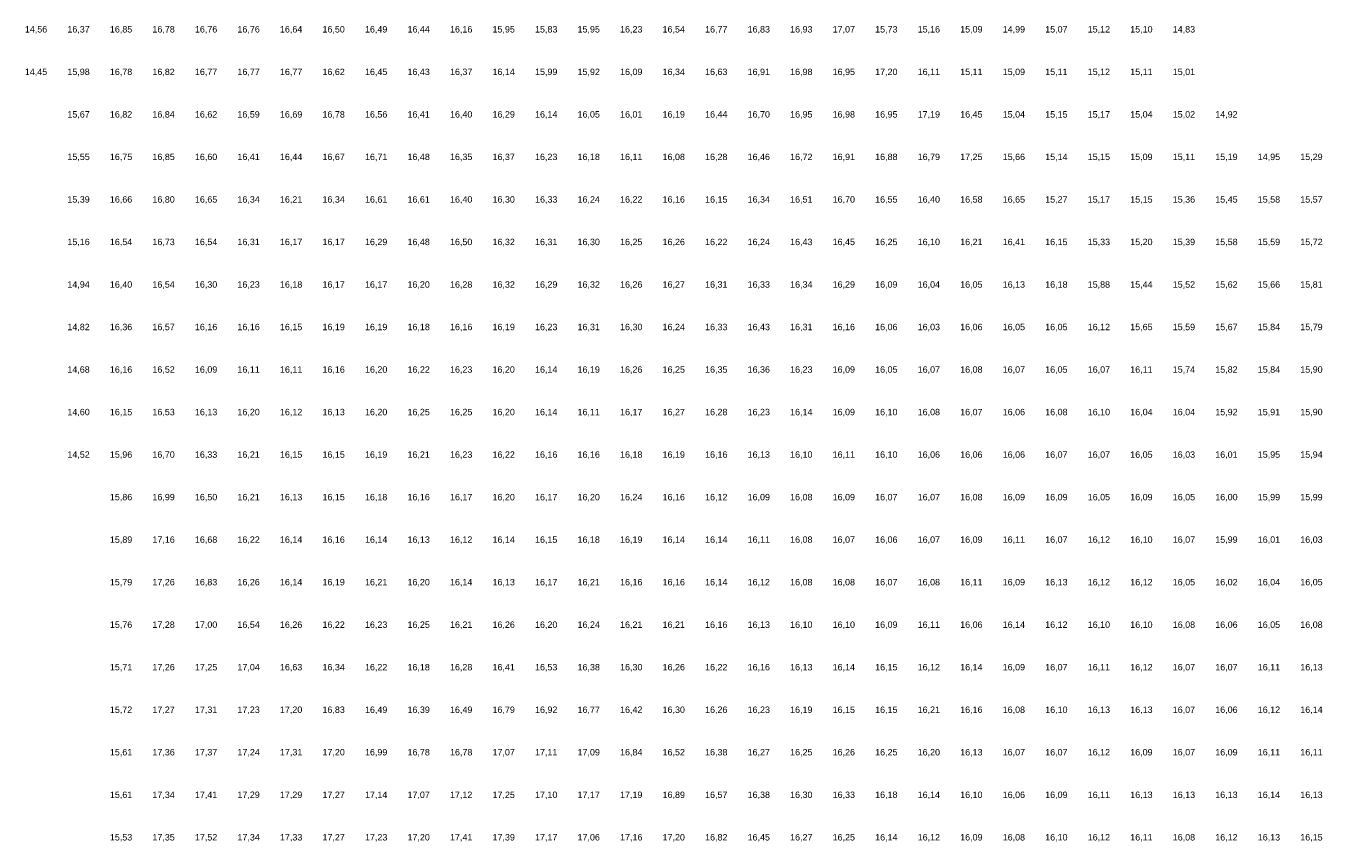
# Model space of a CAD drawing. Extents: x 198243 to 199107, y 361914 to 363516.
# Tile 6 of 17: x 198483 to 198787, y 362514 to 362706. Entities that reach past the tile are written whole.
import ezdxf
from ezdxf.enums import TextEntityAlignment as Align

# ---------------------------------------------------------------- set-up
doc = ezdxf.new("R2010")
doc.units = 0
doc.header["$MEASUREMENT"] = 0
doc.layers.add('rijk_10Anno', color=254, linetype='Continuous')
doc.styles.add('Arial', font='arial.ttf')

msp = doc.modelspace()

# ---------------------------------------------------------------- texts
at = {"layer": 'rijk_10Anno', "color": 254, "style": 'Arial'}
for s, p in [('14,56', (198485, 362703.82)), ('16,37', (198495, 362703.82)), ('16,85', (198505, 362703.82)), ('16,78', (198515, 362703.82)), ('16,76', (198525, 362703.82)), ('16,76', (198535, 362703.82)), ('16,64', (198545, 362703.82)), ('16,50', (198555, 362703.82)), ('16,49', (198565, 362703.82)), ('16,44', (198575, 362703.82)), ('16,16', (198585, 362703.82)), ('15,95', (198595, 362703.82)), ('15,83', (198605, 362703.82)), ('15,95', (198615, 362703.82)), ('16,23', (198625, 362703.82)), ('16,54', (198635, 362703.82)), ('16,77', (198645, 362703.82)), ('16,83', (198655, 362703.82)), ('16,93', (198665, 362703.82)), ('17,07', (198675, 362703.82)), ('15,73', (198685, 362703.82)), ('15,16', (198695, 362703.82)), ('15,09', (198705, 362703.82)), ('14,99', (198715, 362703.82)), ('15,07', (198725, 362703.82)), ('15,12', (198735, 362703.82)), ('15,10', (198745, 362703.82)), ('14,83', (198755, 362703.82)), ('14,45', (198485, 362693.82)), ('15,98', (198495, 362693.82)), ('16,78', (198505, 362693.82)), ('16,82', (198515, 362693.82)), ('16,77', (198525, 362693.82)), ('16,77', (198535, 362693.82)), ('16,77', (198545, 362693.82)), ('16,62', (198555, 362693.82)), ('16,45', (198565, 362693.82)), ('16,43', (198575, 362693.82)), ('16,37', (198585, 362693.82)), ('16,14', (198595, 362693.82)), ('15,99', (198605, 362693.82)), ('15,92', (198615, 362693.82)), ('16,09', (198625, 362693.82)), ('16,34', (198635, 362693.82)), ('16,63', (198645, 362693.82)), ('16,91', (198655, 362693.82)), ('16,98', (198665, 362693.82)), ('16,95', (198675, 362693.82)), ('17,20', (198685, 362693.82)), ('16,11', (198695, 362693.82)), ('15,11', (198705, 362693.82)), ('15,09', (198715, 362693.82)), ('15,11', (198725, 362693.82)), ('15,12', (198735, 362693.82)), ('15,11', (198745, 362693.82)), ('15,01', (198755, 362693.82)), ('15,67', (198495, 362683.82)), ('16,82', (198505, 362683.82)), ('16,84', (198515, 362683.82)), ('16,62', (198525, 362683.82)), ('16,59', (198535, 362683.82)), ('16,69', (198545, 362683.82)), ('16,78', (198555, 362683.82)), ('16,56', (198565, 362683.82)), ('16,41', (198575, 362683.82)), ('16,40', (198585, 362683.82)), ('16,29', (198595, 362683.82)), ('16,14', (198605, 362683.82)), ('16,05', (198615, 362683.82)), ('16,01', (198625, 362683.82)), ('16,19', (198635, 362683.82)), ('16,44', (198645, 362683.82)), ('16,70', (198655, 362683.82)), ('16,95', (198665, 362683.82)), ('16,98', (198675, 362683.82)), ('16,95', (198685, 362683.82)), ('17,19', (198695, 362683.82)), ('16,45', (198705, 362683.82)), ('15,04', (198715, 362683.82)), ('15,15', (198725, 362683.82)), ('15,17', (198735, 362683.82)), ('15,04', (198745, 362683.82)), ('15,02', (198755, 362683.82)), ('14,92', (198765, 362683.82)), ('15,55', (198495, 362673.82)), ('16,75', (198505, 362673.82)), ('16,85', (198515, 362673.82)), ('16,60', (198525, 362673.82)), ('16,41', (198535, 362673.82)), ('16,44', (198545, 362673.82)), ('16,67', (198555, 362673.82)), ('16,71', (198565, 362673.82)), ('16,48', (198575, 362673.82)), ('16,35', (198585, 362673.82)), ('16,37', (198595, 362673.82)), ('16,23', (198605, 362673.82)), ('16,18', (198615, 362673.82)), ('16,11', (198625, 362673.82)), ('16,08', (198635, 362673.82)), ('16,28', (198645, 362673.82)), ('16,46', (198655, 362673.82)), ('16,72', (198665, 362673.82)), ('16,91', (198675, 362673.82)), ('16,88', (198685, 362673.82)), ('16,79', (198695, 362673.82)), ('17,25', (198705, 362673.82)), ('15,66', (198715, 362673.82)), ('15,14', (198725, 362673.82)), ('15,15', (198735, 362673.82)), ('15,09', (198745, 362673.82)), ('15,11', (198755, 362673.82)), ('15,19', (198765, 362673.82)), ('14,95', (198775, 362673.82)), ('15,29', (198785, 362673.82)), ('15,39', (198495, 362663.82)), ('16,66', (198505, 362663.82)), ('16,80', (198515, 362663.82)), ('16,65', (198525, 362663.82)), ('16,34', (198535, 362663.82)), ('16,21', (198545, 362663.82)), ('16,34', (198555, 362663.82)), ('16,61', (198565, 362663.82)), ('16,61', (198575, 362663.82)), ('16,40', (198585, 362663.82)), ('16,30', (198595, 362663.82)), ('16,33', (198605, 362663.82)), ('16,24', (198615, 362663.82)), ('16,22', (198625, 362663.82)), ('16,16', (198635, 362663.82)), ('16,15', (198645, 362663.82)), ('16,34', (198655, 362663.82)), ('16,51', (198665, 362663.82)), ('16,70', (198675, 362663.82)), ('16,55', (198685, 362663.82)), ('16,40', (198695, 362663.82)), ('16,58', (198705, 362663.82)), ('16,65', (198715, 362663.82)), ('15,27', (198725, 362663.82)), ('15,17', (198735, 362663.82)), ('15,15', (198745, 362663.82)), ('15,36', (198755, 362663.82)), ('15,45', (198765, 362663.82)), ('15,58', (198775, 362663.82)), ('15,57', (198785, 362663.82)), ('15,16', (198495, 362653.82)), ('16,54', (198505, 362653.82)), ('16,73', (198515, 362653.82)), ('16,54', (198525, 362653.82)), ('16,31', (198535, 362653.82)), ('16,17', (198545, 362653.82)), ('16,17', (198555, 362653.82)), ('16,29', (198565, 362653.82)), ('16,48', (198575, 362653.82)), ('16,50', (198585, 362653.82)), ('16,32', (198595, 362653.82)), ('16,31', (198605, 362653.82)), ('16,30', (198615, 362653.82)), ('16,25', (198625, 362653.82)), ('16,26', (198635, 362653.82)), ('16,22', (198645, 362653.82)), ('16,24', (198655, 362653.82)), ('16,43', (198665, 362653.82)), ('16,45', (198675, 362653.82)), ('16,25', (198685, 362653.82)), ('16,10', (198695, 362653.82)), ('16,21', (198705, 362653.82)), ('16,41', (198715, 362653.82)), ('16,15', (198725, 362653.82)), ('15,33', (198735, 362653.82)), ('15,20', (198745, 362653.82)), ('15,39', (198755, 362653.82)), ('15,58', (198765, 362653.82)), ('15,59', (198775, 362653.82)), ('15,72', (198785, 362653.82)), ('14,94', (198495, 362643.82)), ('16,40', (198505, 362643.82)), ('16,54', (198515, 362643.82)), ('16,30', (198525, 362643.82)), ('16,23', (198535, 362643.82)), ('16,18', (198545, 362643.82)), ('16,17', (198555, 362643.82)), ('16,17', (198565, 362643.82)), ('16,20', (198575, 362643.82)), ('16,28', (198585, 362643.82)), ('16,32', (198595, 362643.82)), ('16,29', (198605, 362643.82)), ('16,32', (198615, 362643.82)), ('16,26', (198625, 362643.82)), ('16,27', (198635, 362643.82)), ('16,31', (198645, 362643.82)), ('16,33', (198655, 362643.82)), ('16,34', (198665, 362643.82)), ('16,29', (198675, 362643.82)), ('16,09', (198685, 362643.82)), ('16,04', (198695, 362643.82)), ('16,05', (198705, 362643.82)), ('16,13', (198715, 362643.82)), ('16,18', (198725, 362643.82)), ('15,88', (198735, 362643.82)), ('15,44', (198745, 362643.82)), ('15,52', (198755, 362643.82)), ('15,62', (198765, 362643.82)), ('15,66', (198775, 362643.82)), ('15,81', (198785, 362643.82)), ('14,82', (198495, 362633.82)), ('16,36', (198505, 362633.82)), ('16,57', (198515, 362633.82)), ('16,16', (198525, 362633.82)), ('16,16', (198535, 362633.82)), ('16,15', (198545, 362633.82)), ('16,19', (198555, 362633.82)), ('16,19', (198565, 362633.82)), ('16,18', (198575, 362633.82)), ('16,16', (198585, 362633.82)), ('16,19', (198595, 362633.82)), ('16,23', (198605, 362633.82)), ('16,31', (198615, 362633.82)), ('16,30', (198625, 362633.82)), ('16,24', (198635, 362633.82)), ('16,33', (198645, 362633.82)), ('16,43', (198655, 362633.82)), ('16,31', (198665, 362633.82)), ('16,16', (198675, 362633.82)), ('16,06', (198685, 362633.82)), ('16,03', (198695, 362633.82)), ('16,06', (198705, 362633.82)), ('16,05', (198715, 362633.82)), ('16,05', (198725, 362633.82)), ('16,12', (198735, 362633.82)), ('15,65', (198745, 362633.82)), ('15,59', (198755, 362633.82)), ('15,67', (198765, 362633.82)), ('15,84', (198775, 362633.82)), ('15,79', (198785, 362633.82)), ('14,68', (198495, 362623.82)), ('16,16', (198505, 362623.82)), ('16,52', (198515, 362623.82)), ('16,09', (198525, 362623.82)), ('16,11', (198535, 362623.82)), ('16,11', (198545, 362623.82)), ('16,16', (198555, 362623.82)), ('16,20', (198565, 362623.82)), ('16,22', (198575, 362623.82)), ('16,23', (198585, 362623.82)), ('16,20', (198595, 362623.82)), ('16,14', (198605, 362623.82)), ('16,19', (198615, 362623.82)), ('16,26', (198625, 362623.82)), ('16,25', (198635, 362623.82)), ('16,35', (198645, 362623.82)), ('16,36', (198655, 362623.82)), ('16,23', (198665, 362623.82)), ('16,09', (198675, 362623.82)), ('16,05', (198685, 362623.82)), ('16,07', (198695, 362623.82)), ('16,08', (198705, 362623.82)), ('16,07', (198715, 362623.82)), ('16,05', (198725, 362623.82)), ('16,07', (198735, 362623.82)), ('16,11', (198745, 362623.82)), ('15,74', (198755, 362623.82)), ('15,82', (198765, 362623.82)), ('15,84', (198775, 362623.82)), ('15,90', (198785, 362623.82)), ('14,60', (198495, 362613.82)), ('16,15', (198505, 362613.82)), ('16,53', (198515, 362613.82)), ('16,13', (198525, 362613.82)), ('16,20', (198535, 362613.82)), ('16,12', (198545, 362613.82)), ('16,13', (198555, 362613.82)), ('16,20', (198565, 362613.82)), ('16,25', (198575, 362613.82)), ('16,25', (198585, 362613.82)), ('16,20', (198595, 362613.82)), ('16,14', (198605, 362613.82)), ('16,11', (198615, 362613.82)), ('16,17', (198625, 362613.82)), ('16,27', (198635, 362613.82)), ('16,28', (198645, 362613.82)), ('16,23', (198655, 362613.82)), ('16,14', (198665, 362613.82)), ('16,09', (198675, 362613.82)), ('16,10', (198685, 362613.82)), ('16,08', (198695, 362613.82)), ('16,07', (198705, 362613.82)), ('16,06', (198715, 362613.82)), ('16,08', (198725, 362613.82)), ('16,10', (198735, 362613.82)), ('16,04', (198745, 362613.82)), ('16,04', (198755, 362613.82)), ('15,92', (198765, 362613.82)), ('15,91', (198775, 362613.82)), ('15,90', (198785, 362613.82)), ('14,52', (198495, 362603.82)), ('15,96', (198505, 362603.82)), ('16,70', (198515, 362603.82)), ('16,33', (198525, 362603.82)), ('16,21', (198535, 362603.82)), ('16,15', (198545, 362603.82)), ('16,15', (198555, 362603.82)), ('16,19', (198565, 362603.82)), ('16,21', (198575, 362603.82)), ('16,23', (198585, 362603.82)), ('16,22', (198595, 362603.82)), ('16,16', (198605, 362603.82)), ('16,16', (198615, 362603.82)), ('16,18', (198625, 362603.82)), ('16,19', (198635, 362603.82)), ('16,16', (198645, 362603.82)), ('16,13', (198655, 362603.82)), ('16,10', (198665, 362603.82)), ('16,11', (198675, 362603.82)), ('16,10', (198685, 362603.82)), ('16,06', (198695, 362603.82)), ('16,06', (198705, 362603.82)), ('16,06', (198715, 362603.82)), ('16,07', (198725, 362603.82)), ('16,07', (198735, 362603.82)), ('16,05', (198745, 362603.82)), ('16,03', (198755, 362603.82)), ('16,01', (198765, 362603.82)), ('15,95', (198775, 362603.82)), ('15,94', (198785, 362603.82)), ('15,86', (198505, 362593.82)), ('16,99', (198515, 362593.82)), ('16,50', (198525, 362593.82)), ('16,21', (198535, 362593.82)), ('16,13', (198545, 362593.82)), ('16,15', (198555, 362593.82)), ('16,18', (198565, 362593.82)), ('16,16', (198575, 362593.82)), ('16,17', (198585, 362593.82)), ('16,20', (198595, 362593.82)), ('16,17', (198605, 362593.82)), ('16,20', (198615, 362593.82)), ('16,24', (198625, 362593.82)), ('16,16', (198635, 362593.82)), ('16,12', (198645, 362593.82)), ('16,09', (198655, 362593.82)), ('16,08', (198665, 362593.82)), ('16,09', (198675, 362593.82)), ('16,07', (198685, 362593.82)), ('16,07', (198695, 362593.82)), ('16,08', (198705, 362593.82)), ('16,09', (198715, 362593.82)), ('16,09', (198725, 362593.82)), ('16,05', (198735, 362593.82)), ('16,09', (198745, 362593.82)), ('16,05', (198755, 362593.82)), ('16,00', (198765, 362593.82)), ('15,99', (198775, 362593.82)), ('15,99', (198785, 362593.82)), ('15,89', (198505, 362583.82)), ('17,16', (198515, 362583.82)), ('16,68', (198525, 362583.82)), ('16,22', (198535, 362583.82)), ('16,14', (198545, 362583.82)), ('16,16', (198555, 362583.82)), ('16,14', (198565, 362583.82)), ('16,13', (198575, 362583.82)), ('16,12', (198585, 362583.82)), ('16,14', (198595, 362583.82)), ('16,15', (198605, 362583.82)), ('16,18', (198615, 362583.82)), ('16,19', (198625, 362583.82)), ('16,14', (198635, 362583.82)), ('16,14', (198645, 362583.82)), ('16,11', (198655, 362583.82)), ('16,08', (198665, 362583.82)), ('16,07', (198675, 362583.82)), ('16,06', (198685, 362583.82)), ('16,07', (198695, 362583.82)), ('16,09', (198705, 362583.82)), ('16,11', (198715, 362583.82)), ('16,07', (198725, 362583.82)), ('16,12', (198735, 362583.82)), ('16,10', (198745, 362583.82)), ('16,07', (198755, 362583.82)), ('15,99', (198765, 362583.82)), ('16,01', (198775, 362583.82)), ('16,03', (198785, 362583.82)), ('15,79', (198505, 362573.82)), ('17,26', (198515, 362573.82)), ('16,83', (198525, 362573.82)), ('16,26', (198535, 362573.82)), ('16,14', (198545, 362573.82)), ('16,19', (198555, 362573.82)), ('16,21', (198565, 362573.82)), ('16,20', (198575, 362573.82)), ('16,14', (198585, 362573.82)), ('16,13', (198595, 362573.82)), ('16,17', (198605, 362573.82)), ('16,21', (198615, 362573.82)), ('16,16', (198625, 362573.82)), ('16,16', (198635, 362573.82)), ('16,14', (198645, 362573.82)), ('16,12', (198655, 362573.82)), ('16,08', (198665, 362573.82)), ('16,08', (198675, 362573.82)), ('16,07', (198685, 362573.82)), ('16,08', (198695, 362573.82)), ('16,11', (198705, 362573.82)), ('16,09', (198715, 362573.82)), ('16,13', (198725, 362573.82)), ('16,12', (198735, 362573.82)), ('16,12', (198745, 362573.82)), ('16,05', (198755, 362573.82)), ('16,02', (198765, 362573.82)), ('16,04', (198775, 362573.82)), ('16,05', (198785, 362573.82)), ('15,76', (198505, 362563.82)), ('17,28', (198515, 362563.82)), ('17,00', (198525, 362563.82)), ('16,54', (198535, 362563.82)), ('16,26', (198545, 362563.82)), ('16,22', (198555, 362563.82)), ('16,23', (198565, 362563.82)), ('16,25', (198575, 362563.82)), ('16,21', (198585, 362563.82)), ('16,26', (198595, 362563.82)), ('16,20', (198605, 362563.82)), ('16,24', (198615, 362563.82)), ('16,21', (198625, 362563.82)), ('16,21', (198635, 362563.82)), ('16,16', (198645, 362563.82)), ('16,13', (198655, 362563.82)), ('16,10', (198665, 362563.82)), ('16,10', (198675, 362563.82)), ('16,09', (198685, 362563.82)), ('16,11', (198695, 362563.82)), ('16,06', (198705, 362563.82)), ('16,14', (198715, 362563.82)), ('16,12', (198725, 362563.82)), ('16,10', (198735, 362563.82)), ('16,10', (198745, 362563.82)), ('16,08', (198755, 362563.82)), ('16,06', (198765, 362563.82)), ('16,05', (198775, 362563.82)), ('16,08', (198785, 362563.82)), ('15,71', (198505, 362553.82)), ('17,26', (198515, 362553.82)), ('17,25', (198525, 362553.82)), ('17,04', (198535, 362553.82)), ('16,63', (198545, 362553.82)), ('16,34', (198555, 362553.82)), ('16,22', (198565, 362553.82)), ('16,18', (198575, 362553.82)), ('16,28', (198585, 362553.82)), ('16,41', (198595, 362553.82)), ('16,53', (198605, 362553.82)), ('16,38', (198615, 362553.82)), ('16,30', (198625, 362553.82)), ('16,26', (198635, 362553.82)), ('16,22', (198645, 362553.82)), ('16,16', (198655, 362553.82)), ('16,13', (198665, 362553.82)), ('16,14', (198675, 362553.82)), ('16,15', (198685, 362553.82)), ('16,12', (198695, 362553.82)), ('16,14', (198705, 362553.82)), ('16,09', (198715, 362553.82)), ('16,07', (198725, 362553.82)), ('16,11', (198735, 362553.82)), ('16,12', (198745, 362553.82)), ('16,07', (198755, 362553.82)), ('16,07', (198765, 362553.82)), ('16,11', (198775, 362553.82)), ('16,13', (198785, 362553.82)), ('15,72', (198505, 362543.82)), ('17,27', (198515, 362543.82)), ('17,31', (198525, 362543.82)), ('17,23', (198535, 362543.82)), ('17,20', (198545, 362543.82)), ('16,83', (198555, 362543.82)), ('16,49', (198565, 362543.82)), ('16,39', (198575, 362543.82)), ('16,49', (198585, 362543.82)), ('16,79', (198595, 362543.82)), ('16,92', (198605, 362543.82)), ('16,77', (198615, 362543.82)), ('16,42', (198625, 362543.82)), ('16,30', (198635, 362543.82)), ('16,26', (198645, 362543.82)), ('16,23', (198655, 362543.82)), ('16,19', (198665, 362543.82)), ('16,15', (198675, 362543.82)), ('16,15', (198685, 362543.82)), ('16,21', (198695, 362543.82)), ('16,16', (198705, 362543.82)), ('16,08', (198715, 362543.82)), ('16,10', (198725, 362543.82)), ('16,13', (198735, 362543.82)), ('16,13', (198745, 362543.82)), ('16,07', (198755, 362543.82)), ('16,06', (198765, 362543.82)), ('16,12', (198775, 362543.82)), ('16,14', (198785, 362543.82)), ('15,61', (198505, 362533.82)), ('17,36', (198515, 362533.82)), ('17,37', (198525, 362533.82)), ('17,24', (198535, 362533.82)), ('17,31', (198545, 362533.82)), ('17,20', (198555, 362533.82)), ('16,99', (198565, 362533.82)), ('16,78', (198575, 362533.82)), ('16,78', (198585, 362533.82)), ('17,07', (198595, 362533.82)), ('17,11', (198605, 362533.82)), ('17,09', (198615, 362533.82)), ('16,84', (198625, 362533.82)), ('16,52', (198635, 362533.82)), ('16,38', (198645, 362533.82)), ('16,27', (198655, 362533.82)), ('16,25', (198665, 362533.82)), ('16,26', (198675, 362533.82)), ('16,25', (198685, 362533.82)), ('16,20', (198695, 362533.82)), ('16,13', (198705, 362533.82)), ('16,07', (198715, 362533.82)), ('16,07', (198725, 362533.82)), ('16,12', (198735, 362533.82)), ('16,09', (198745, 362533.82)), ('16,07', (198755, 362533.82)), ('16,09', (198765, 362533.82)), ('16,11', (198775, 362533.82)), ('16,11', (198785, 362533.82)), ('15,61', (198505, 362523.82)), ('17,34', (198515, 362523.82)), ('17,41', (198525, 362523.82)), ('17,29', (198535, 362523.82)), ('17,29', (198545, 362523.82)), ('17,27', (198555, 362523.82)), ('17,14', (198565, 362523.82)), ('17,07', (198575, 362523.82)), ('17,12', (198585, 362523.82)), ('17,25', (198595, 362523.82)), ('17,10', (198605, 362523.82)), ('17,17', (198615, 362523.82)), ('17,19', (198625, 362523.82)), ('16,89', (198635, 362523.82)), ('16,57', (198645, 362523.82)), ('16,38', (198655, 362523.82)), ('16,30', (198665, 362523.82)), ('16,33', (198675, 362523.82)), ('16,18', (198685, 362523.82)), ('16,14', (198695, 362523.82)), ('16,10', (198705, 362523.82)), ('16,06', (198715, 362523.82)), ('16,09', (198725, 362523.82)), ('16,11', (198735, 362523.82)), ('16,13', (198745, 362523.82)), ('16,13', (198755, 362523.82)), ('16,13', (198765, 362523.82)), ('16,14', (198775, 362523.82)), ('16,13', (198785, 362523.82)), ('15,53', (198505, 362513.82)), ('17,35', (198515, 362513.82)), ('17,52', (198525, 362513.82)), ('17,34', (198535, 362513.82)), ('17,33', (198545, 362513.82)), ('17,27', (198555, 362513.82)), ('17,23', (198565, 362513.82)), ('17,20', (198575, 362513.82)), ('17,41', (198585, 362513.82)), ('17,39', (198595, 362513.82)), ('17,17', (198605, 362513.82)), ('17,06', (198615, 362513.82)), ('17,16', (198625, 362513.82)), ('17,20', (198635, 362513.82)), ('16,82', (198645, 362513.82)), ('16,45', (198655, 362513.82)), ('16,27', (198665, 362513.82)), ('16,25', (198675, 362513.82)), ('16,14', (198685, 362513.82)), ('16,12', (198695, 362513.82)), ('16,09', (198705, 362513.82)), ('16,08', (198715, 362513.82)), ('16,10', (198725, 362513.82)), ('16,12', (198735, 362513.82)), ('16,11', (198745, 362513.82)), ('16,08', (198755, 362513.82)), ('16,12', (198765, 362513.82)), ('16,13', (198775, 362513.82)), ('16,15', (198785, 362513.82))]:
    msp.add_text(s, height=1.503, dxfattribs=at).set_placement(p, align=Align.BOTTOM_CENTER)

doc.saveas('drawing.dxf')
